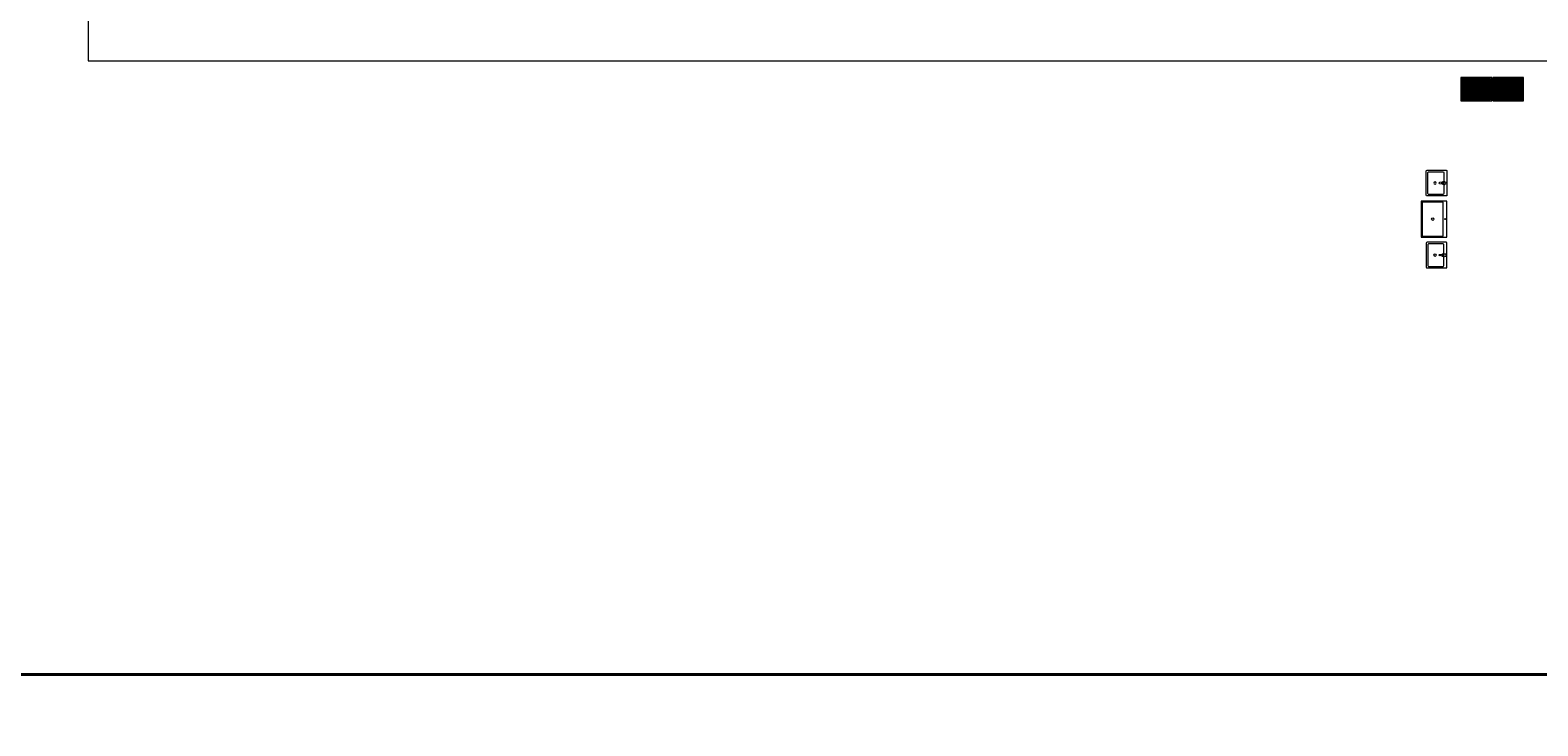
# Model space of a CAD drawing. Header units: millimetres. Extents: x 72202 to 304796, y 21658 to 519946.
# Tile 36 of 93: x 193541 to 196471, y 219314 to 220665. Entities that reach past the tile are written whole.
import ezdxf

# ---------------------------------------------------------------- set-up
doc = ezdxf.new("R2010")
doc.units = ezdxf.units.MM
doc.layers.get('Defpoints').update_dxf_attribs({"color": 3})
for name, color, linetype, lineweight in [('LINIA UMEBLOWANIE', 252, 'Continuous', 5), ('LINIA WYMIAROWANIE', 1, 'Continuous', 9), ('WOD-KAN', 170, 'Continuous', 9)]:
    doc.layers.add(name, color=color, linetype=linetype, lineweight=lineweight)
doc.layers.add('LINIA-NIE DRUKOWAĆ', color=3, linetype='Continuous', lineweight=20, plot=False)
doc.styles.get("Standard").update_dxf_attribs({"font": 'ARIALN.TTF', "width": 0.75})
doc.dimstyles.new('sebek100', dxfattribs={"dimtxt": 17, "dimasz": 10, "dimexe": 10, "dimexo": 20, "dimgap": 4, "dimtad": 1, "dimrnd": 0.5, "dimtxsty": 'Standard', "dimblk": 'OBLIQUE', "dimcen": 8, "dimclre": 1, "dimazin": 0, "dimtm": 1e-09, "dimtfac": 1, "dimtix": 1, "dimtmove": 1, "dimatfit": 3, "dimldrblk": 'zas', "dimfxl": 0, "dimtolj": 2, "dimlwd": -1, "dimlwe": -1, "dimarcsym": 0})

# ---------------------------------------------------------------- blocks, each defined once
blk = doc.blocks.new('_Oblique')
at = {"color": 0, "linetype": 'ByBlock', "lineweight": -2}
blk.add_line((-0.5, -0.5), (0.5, 0.5), dxfattribs=at)
blk = doc.blocks.new('*D255')
at = {"layer": 'Defpoints', "color": 0, "lineweight": -3, "ltscale": 1.2}
for p in [(195765.3, 221218.8), (195765.3, 41854.9), (195793.3, 41854.9)]:
    blk.add_point(p, dxfattribs=at)
at = {"layer": 'LINIA WYMIAROWANIE', "color": 1, "ltscale": 1.2}
for p, q in [((195765.3, 41859.9), (195765.3, 41844.9)), ((195793.3, 41854.9), (195793.3, 41844.9))]:
    blk.add_line(p, q, dxfattribs=at)
at = {"layer": 'LINIA WYMIAROWANIE', "color": 0, "ltscale": 1.2}
blk.add_line((195793.3, 41854.9), (195765.3, 41854.9), dxfattribs=at)
at = {"layer": 'LINIA WYMIAROWANIE', "color": 0, "ltscale": 1.2, "xscale": 10, "yscale": 10, "zscale": 10, "rotation": 180}
blk.add_blockref('_Oblique', (195765.3, 41854.9), dxfattribs=at)
at = {"layer": 'LINIA WYMIAROWANIE', "color": 0, "ltscale": 1.2, "xscale": 10, "yscale": 10, "zscale": 10}
blk.add_blockref('_Oblique', (195793.3, 41854.9), dxfattribs=at)
at = {"layer": 'LINIA WYMIAROWANIE', "color": 0, "lineweight": -3, "ltscale": 1.2, "insert": (195779.3, 41868.1), "char_height": 18, "attachment_point": 5}
blk.add_mtext('\\A2;28', dxfattribs=at)
blk = doc.blocks.new('zas')
blk = doc.blocks.new('*D257')
at = {"layer": 'Defpoints', "color": 0, "lineweight": -3, "ltscale": 1.2}
for p in [(195765.3, 231441.9), (195765.3, 52077.9), (195793.3, 52077.9)]:
    blk.add_point(p, dxfattribs=at)
at = {"layer": 'LINIA WYMIAROWANIE', "color": 1, "ltscale": 1.2}
for p, q in [((195765.3, 52082.9), (195765.3, 52067.9)), ((195793.3, 52077.9), (195793.3, 52067.9))]:
    blk.add_line(p, q, dxfattribs=at)
at = {"layer": 'LINIA WYMIAROWANIE', "color": 0, "ltscale": 1.2}
blk.add_line((195793.3, 52077.9), (195765.3, 52077.9), dxfattribs=at)
at = {"layer": 'LINIA WYMIAROWANIE', "color": 0, "ltscale": 1.2, "xscale": 10, "yscale": 10, "zscale": 10, "rotation": 180}
blk.add_blockref('_Oblique', (195765.3, 52077.9), dxfattribs=at)
at = {"layer": 'LINIA WYMIAROWANIE', "color": 0, "ltscale": 1.2, "xscale": 10, "yscale": 10, "zscale": 10}
blk.add_blockref('_Oblique', (195793.3, 52077.9), dxfattribs=at)
at = {"layer": 'LINIA WYMIAROWANIE', "color": 0, "lineweight": -3, "ltscale": 1.2, "insert": (195779.3, 52091.1), "char_height": 18, "attachment_point": 5}
blk.add_mtext('\\A2;28', dxfattribs=at)
blk = doc.blocks.new('PÓŁKA ZE STALI')
at = {"layer": 'LINIA UMEBLOWANIE'}
for p, q in [((13251.8, 1323.5), (13251.8, 1379.5)), ((13251.8, 1379.5), (13292.8, 1379.5)), ((13292.8, 1377.5), (13251.8, 1377.5)), ((13292.8, 1379.5), (13292.8, 1323.5)), ((13292.8, 1375.5), (13251.8, 1375.5)), ((13292.8, 1373.5), (13251.8, 1373.5)), ((13292.8, 1371.5), (13251.8, 1371.5)), ((13292.8, 1369.5), (13251.8, 1369.5)), ((13292.8, 1367.5), (13251.8, 1367.5)), ((13292.8, 1365.5), (13251.8, 1365.5)), ((13292.8, 1363.5), (13251.8, 1363.5)), ((13292.8, 1361.5), (13251.8, 1361.5)), ((13292.8, 1359.5), (13251.8, 1359.5)), ((13292.8, 1357.5), (13251.8, 1357.5)), ((13292.8, 1355.5), (13251.8, 1355.5)), ((13292.8, 1353.5), (13251.8, 1353.5)), ((13292.8, 1351.5), (13251.8, 1351.5)), ((13292.8, 1349.5), (13251.8, 1349.5)), ((13292.8, 1347.5), (13251.8, 1347.5)), ((13292.8, 1345.5), (13251.8, 1345.5)), ((13292.8, 1343.5), (13251.8, 1343.5)), ((13292.8, 1341.5), (13251.8, 1341.5)), ((13292.8, 1339.5), (13251.8, 1339.5)), ((13292.8, 1337.5), (13251.8, 1337.5)), ((13292.8, 1335.5), (13251.8, 1335.5)), ((13292.8, 1333.5), (13251.8, 1333.5)), ((13292.8, 1331.5), (13251.8, 1331.5)), ((13292.8, 1329.5), (13251.8, 1329.5)), ((13292.8, 1327.5), (13251.8, 1327.5)), ((13292.8, 1325.5), (13251.8, 1325.5)), ((13292.8, 1323.5), (13251.8, 1323.5))]:
    blk.add_line(p, q, dxfattribs=at)
blk.add_lwpolyline([(13294.8, 1321.5), (13249.8, 1321.5), (13249.8, 1381.5), (13294.8, 1381.5), (13294.8, 1321.5)], dxfattribs=at)
blk = doc.blocks.new('BASEN ZXE STALI NIERDZEWNIEJ')
at = {"layer": 'WOD-KAN', "linetype": 'Continuous', "lineweight": 13}
blk.add_lwpolyline([(13196.2, 1362.3), (13196.2, 1312.3), (13266.2, 1312.3), (13266.2, 1362.3), (13196.2, 1362.3)], dxfattribs=at)
blk.add_lwpolyline([(13198.2, 1355.3), (13198.2, 1314.3), (13264.2, 1314.3), (13264.2, 1355.3)], close=True, dxfattribs=at)
for centre, radius in [((13231.2, 1358.8), 0.997), ((13231.2, 1334.8), 2.41)]:
    blk.add_circle(centre, radius, dxfattribs=at)
blk = doc.blocks.new('UM')
at = {"layer": 'WOD-KAN', "linetype": 'Continuous', "lineweight": 13}
for p, q in [((-30, 38.5), (-30, 1.5)), ((18.5, 40), (-28.5, 40)), ((-27, 35.5), (-27, 7.5)), ((15.5, 37), (-25.5, 37)), ((17, 7.5), (17, 35.5)), ((20, 1.5), (20, 38.5)), ((-28.5, 0), (18.5, 0)), ((-25.5, 6), (15.5, 6)), ((-7.5, 4), (-7.1, 8.2)), ((-6.8, 9.1), (-6.1, 14.4)), ((-6.4, 8), (-6.4, 6.5)), ((-6.4, 6.5), (-3.6, 6.5)), ((-3.9, 14.4), (-3.2, 9.1)), ((-3.6, 6.5), (-3.6, 8)), ((-2.9, 8.2), (-2.5, 4))]:
    blk.add_line(p, q, dxfattribs=at)
blk.add_circle((-5, 23), 2.41, dxfattribs=at)
for centre, radius, start, end in [((-28.5, 38.5), 1.5, 90, 180), ((-25.5, 35.5), 1.5, 90, 180), ((15.5, 35.5), 1.5, 0, 90), ((18.5, 38.5), 1.5, 0, 90), ((-28.5, 1.5), 1.5, 180, 270), ((-25.5, 7.5), 1.5, 180, 270), ((-5, 4), 2.5, 180, 0), ((-5, 8), 2.11, 147.229, 174.8304), ((-5, 8), 2.11, 32.771, 147.229), ((-5, 8), 1.36, 0, 180), ((-5, 14.3), 1.12, 7.1389, 172.8611), ((-5, 8), 2.11, 5.1696, 32.771), ((15.5, 7.5), 1.5, 270, 0), ((18.5, 1.5), 1.5, 270, 0)]:
    blk.add_arc(centre, radius, start, end, dxfattribs=at)

msp = doc.modelspace()

# ---------------------------------------------------------------- linework, layer by layer
at = {"layer": 'LINIA WYMIAROWANIE', "lineweight": 40, "ltscale": 4}
msp.add_lwpolyline([(189252.203, 225352.466), (229379.457, 225352.466), (229379.457, 219413.411), (189252.203, 219413.411)], close=True, dxfattribs=at)
at = {"layer": 'LINIA-NIE DRUKOWAĆ'}
msp.add_lwpolyline([(193653.292, 223575.846), (193653.292, 220605.846), (200553.292, 220605.846), (200553.292, 223575.846)], close=True, dxfattribs=at)

# ---------------------------------------------------------------- block references
at = {"layer": 'LINIA UMEBLOWANIE', "xscale": -1, "rotation": 270}
for p in [(194999.315, 207278.146), (195061.315, 207278.146)]:
    msp.add_blockref('PÓŁKA ZE STALI', p, dxfattribs=at)
at = {"layer": 'WOD-KAN', "xscale": -1, "rotation": 90}
msp.add_blockref('UM', (196293.834, 220363.099), dxfattribs=at)
at = {"layer": 'WOD-KAN'}
for name, p, rotation in [('BASEN ZXE STALI NIERDZEWNIEJ', (194931.443, 233529.275), 270), ('UM', (196293.834, 220233.121), 90)]:
    msp.add_blockref(name, p, dxfattribs=dict(at, rotation=rotation))

# ---------------------------------------------------------------- dimensions: what is measured, and where the dimension line sits
at = {"layer": 'LINIA WYMIAROWANIE', "lineweight": -3, "ltscale": 1.2}
for base, p1, p2, picture, middle in [((195765.292, 52077.926), (195793.292, 52077.926), (195765.292, 231441.874), '*D257', (195779.292, 52091.116)), ((195765.292, 41854.897), (195793.292, 41854.897), (195765.292, 221218.846), '*D255', (195779.292, 41868.088))]:
    dim = msp.add_linear_dim(base=base, p1=p1, p2=p2, dimstyle='sebek100', override={"dimtxt": 18, "dimrnd": 0, "dimfxl": 5, "dimtfill": 1, "dimarcsym": 2}, dxfattribs=at)
    dim.commit()
    dim.dimension.update_dxf_attribs({"geometry": picture, "text_midpoint": middle})

doc.saveas('drawing.dxf')
